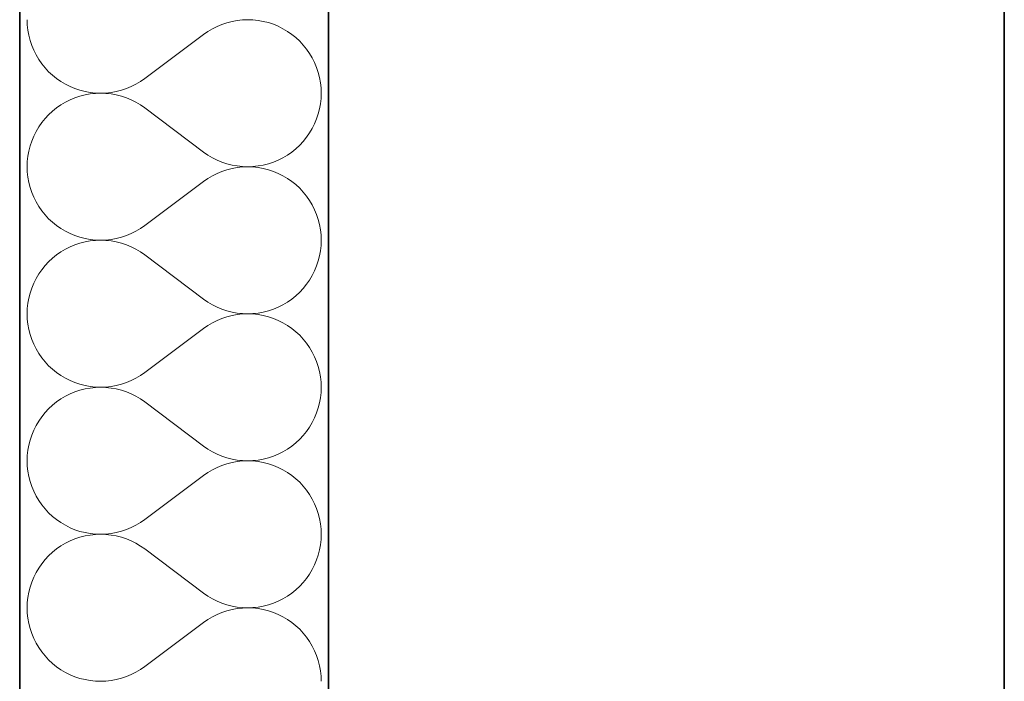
# Model space of a CAD drawing. Header units: millimetres. Extents: x -8078 to 241103, y -4319 to 602442.
# Tile 138 of 148: x 80170 to 80680, y 291610 to 291953. Entities that reach past the tile are written whole.
import ezdxf

# ---------------------------------------------------------------- set-up
doc = ezdxf.new("R2010")
doc.units = ezdxf.units.MM
doc.header["$MEASUREMENT"] = 0
for name, color, linetype in [('#podkład', 252, 'Continuous'), ('- A - ocieplenie', 7, 'Continuous'), ('Konstrukcja - Stropy', 7, 'Continuous')]:
    doc.layers.add(name, color=color, linetype=linetype)

# ---------------------------------------------------------------- blocks, each defined once
blk = doc.blocks.new('UHYGFFFF')
at = {"layer": '- A - ocieplenie', "color": 252, "linetype": 'Continuous', "lineweight": 35, "ltscale": 100}
for p, q in [((19777.48, 396062.63), (19777.47, 388486.86)), ((19937.47, 388486.86), (19937.48, 396062.63))]:
    blk.add_line(p, q, dxfattribs=at)
at = {"layer": '- A - ocieplenie', "color": 252, "linetype": 'Continuous', "lineweight": 13, "ltscale": 100}
for p, q in [((19781.29, 392471.18), (19781.38, 392468.46)), ((19884.81, 392469.63), (19882.23, 392468.77)), ((19887.45, 392470.31), (19884.81, 392469.63)), ((19890.12, 392470.79), (19887.45, 392470.31)), ((19892.83, 392471.08), (19890.12, 392470.79)), ((19895.55, 392471.18), (19892.83, 392471.08)), ((19898.27, 392471.09), (19895.55, 392471.18)), ((19900.97, 392470.8), (19898.27, 392471.09)), ((19903.65, 392470.32), (19900.97, 392470.8)), ((19906.29, 392469.65), (19903.65, 392470.32)), ((19908.87, 392468.79), (19906.29, 392469.65)), ((19781.38, 392468.46), (19781.67, 392465.76)), ((19781.67, 392465.76), (19782.16, 392463.08)), ((19874.95, 392465.12), (19872.71, 392463.56)), ((19877.29, 392466.51), (19874.95, 392465.12)), ((19879.72, 392467.73), (19877.29, 392466.51)), ((19882.23, 392468.77), (19879.72, 392467.73)), ((19911.38, 392467.75), (19908.87, 392468.79)), ((19913.81, 392466.53), (19911.38, 392467.75)), ((19916.15, 392465.14), (19913.81, 392466.53)), ((19918.39, 392463.59), (19916.15, 392465.14)), ((19782.16, 392463.08), (19782.83, 392460.45)), ((19782.83, 392460.45), (19783.69, 392457.86)), ((19872.71, 392463.56), (19842.24, 392440.71)), ((19920.51, 392461.89), (19918.39, 392463.59)), ((19922.5, 392460.03), (19920.51, 392461.89)), ((19924.36, 392458.04), (19922.5, 392460.03)), ((19783.69, 392457.86), (19784.73, 392455.35)), ((19784.73, 392455.35), (19785.95, 392452.92)), ((19926.06, 392455.92), (19924.36, 392458.04)), ((19927.61, 392453.69), (19926.06, 392455.92)), ((19785.95, 392452.92), (19787.34, 392450.58)), ((19787.34, 392450.58), (19788.89, 392448.35)), ((19929, 392451.35), (19927.61, 392453.69)), ((19930.22, 392448.92), (19929, 392451.35)), ((19931.26, 392446.41), (19930.22, 392448.92)), ((19788.89, 392448.35), (19790.6, 392446.23)), ((19790.6, 392446.23), (19792.45, 392444.24)), ((19792.45, 392444.24), (19794.44, 392442.38)), ((19932.12, 392443.82), (19931.26, 392446.41)), ((19932.8, 392441.19), (19932.12, 392443.82)), ((19794.44, 392442.38), (19796.56, 392440.68)), ((19796.56, 392440.68), (19798.8, 392439.13)), ((19798.8, 392439.13), (19801.14, 392437.74)), ((19837.67, 392437.76), (19840.01, 392439.15)), ((19840.01, 392439.15), (19842.24, 392440.71)), ((19933.28, 392438.51), (19932.8, 392441.19)), ((19933.57, 392435.81), (19933.28, 392438.51)), ((19801.14, 392437.74), (19803.57, 392436.52)), ((19803.57, 392436.52), (19806.09, 392435.48)), ((19806.09, 392435.48), (19808.67, 392434.62)), ((19808.67, 392434.62), (19811.3, 392433.95)), ((19811.3, 392433.95), (19813.98, 392433.47)), ((19813.98, 392433.47), (19816.69, 392433.18)), ((19822.12, 392433.19), (19824.83, 392433.48)), ((19824.83, 392433.48), (19827.51, 392433.96)), ((19827.51, 392433.96), (19830.14, 392434.64)), ((19830.14, 392434.64), (19832.72, 392435.5)), ((19832.72, 392435.5), (19835.23, 392436.54)), ((19835.23, 392436.54), (19837.67, 392437.76)), ((19933.67, 392433.09), (19933.57, 392435.81)), ((19801.14, 392428.44), (19798.8, 392427.05)), ((19803.57, 392429.65), (19801.14, 392428.44)), ((19806.09, 392430.69), (19803.57, 392429.65)), ((19808.67, 392431.55), (19806.09, 392430.69)), ((19811.3, 392432.22), (19808.67, 392431.55)), ((19813.98, 392432.7), (19811.3, 392432.22)), ((19816.69, 392432.99), (19813.98, 392432.7)), ((19816.69, 392433.18), (19819.41, 392433.09)), ((19819.41, 392433.09), (19816.69, 392432.99)), ((19819.41, 392433.09), (19822.12, 392433.19)), ((19822.12, 392432.99), (19819.41, 392433.09)), ((19824.83, 392432.7), (19822.12, 392432.99)), ((19827.51, 392432.21), (19824.83, 392432.7)), ((19830.14, 392431.54), (19827.51, 392432.21)), ((19832.72, 392430.68), (19830.14, 392431.54)), ((19835.23, 392429.63), (19832.72, 392430.68)), ((19837.67, 392428.41), (19835.23, 392429.63)), ((19840.01, 392427.02), (19837.67, 392428.41)), ((19933.28, 392427.66), (19933.57, 392430.37)), ((19933.57, 392430.37), (19933.67, 392433.09)), ((19794.44, 392423.79), (19792.45, 392421.94)), ((19796.56, 392425.5), (19794.44, 392423.79)), ((19798.8, 392427.05), (19796.56, 392425.5)), ((19842.24, 392425.47), (19840.01, 392427.02)), ((19872.71, 392402.61), (19842.24, 392425.47)), ((19932.12, 392422.35), (19932.8, 392424.99)), ((19932.8, 392424.99), (19933.28, 392427.66)), ((19790.6, 392419.95), (19788.89, 392417.83)), ((19792.45, 392421.94), (19790.6, 392419.95)), ((19930.22, 392417.26), (19931.26, 392419.77)), ((19931.26, 392419.77), (19932.12, 392422.35)), ((19785.95, 392413.26), (19784.73, 392410.82)), ((19787.34, 392415.6), (19785.95, 392413.26)), ((19788.89, 392417.83), (19787.34, 392415.6)), ((19927.61, 392412.48), (19929, 392414.82)), ((19929, 392414.82), (19930.22, 392417.26)), ((19783.69, 392408.31), (19782.83, 392405.73)), ((19784.73, 392410.82), (19783.69, 392408.31)), ((19922.5, 392406.14), (19924.36, 392408.13)), ((19924.36, 392408.13), (19926.06, 392410.25)), ((19926.06, 392410.25), (19927.61, 392412.48)), ((19782.16, 392403.09), (19781.67, 392400.42)), ((19782.83, 392405.73), (19782.16, 392403.09)), ((19918.39, 392402.58), (19920.51, 392404.29)), ((19920.51, 392404.29), (19922.5, 392406.14)), ((19781.38, 392397.71), (19781.29, 392394.99)), ((19781.67, 392400.42), (19781.38, 392397.71)), ((19872.71, 392402.61), (19874.95, 392401.06)), ((19874.95, 392401.06), (19877.29, 392399.67)), ((19877.29, 392399.67), (19879.72, 392398.45)), ((19879.72, 392398.45), (19882.23, 392397.4)), ((19908.87, 392397.39), (19911.38, 392398.43)), ((19911.38, 392398.43), (19913.81, 392399.64)), ((19913.81, 392399.64), (19916.15, 392401.03)), ((19916.15, 392401.03), (19918.39, 392402.58)), ((19781.29, 392394.99), (19781.38, 392392.27)), ((19882.23, 392392.58), (19879.72, 392391.54)), ((19882.23, 392397.4), (19884.81, 392396.54)), ((19884.81, 392393.44), (19882.23, 392392.58)), ((19884.81, 392396.54), (19887.45, 392395.87)), ((19887.45, 392394.12), (19884.81, 392393.44)), ((19887.45, 392395.87), (19890.12, 392395.38)), ((19890.12, 392394.6), (19887.45, 392394.12)), ((19890.12, 392395.38), (19892.83, 392395.09)), ((19892.83, 392394.89), (19890.12, 392394.6)), ((19892.83, 392395.09), (19895.55, 392394.99)), ((19895.55, 392394.99), (19892.83, 392394.89)), ((19895.55, 392394.99), (19898.27, 392395.09)), ((19898.27, 392394.9), (19895.55, 392394.99)), ((19898.27, 392395.09), (19900.97, 392395.38)), ((19900.97, 392394.61), (19898.27, 392394.9)), ((19900.97, 392395.38), (19903.65, 392395.86)), ((19903.65, 392394.13), (19900.97, 392394.61)), ((19903.65, 392395.86), (19906.29, 392396.53)), ((19906.29, 392393.45), (19903.65, 392394.13)), ((19906.29, 392396.53), (19908.87, 392397.39)), ((19908.87, 392392.6), (19906.29, 392393.45)), ((19911.38, 392391.56), (19908.87, 392392.6)), ((19781.38, 392392.27), (19781.67, 392389.57)), ((19781.67, 392389.57), (19782.16, 392386.89)), ((19874.95, 392388.93), (19872.71, 392387.37)), ((19877.29, 392390.32), (19874.95, 392388.93)), ((19879.72, 392391.54), (19877.29, 392390.32)), ((19913.81, 392390.34), (19911.38, 392391.56)), ((19916.15, 392388.95), (19913.81, 392390.34)), ((19918.39, 392387.4), (19916.15, 392388.95)), ((19782.16, 392386.89), (19782.83, 392384.26)), ((19782.83, 392384.26), (19783.69, 392381.67)), ((19872.71, 392387.37), (19842.24, 392364.52)), ((19920.51, 392385.7), (19918.39, 392387.4)), ((19922.5, 392383.84), (19920.51, 392385.7)), ((19924.36, 392381.85), (19922.5, 392383.84)), ((19783.69, 392381.67), (19784.73, 392379.16)), ((19784.73, 392379.16), (19785.95, 392376.73)), ((19926.06, 392379.73), (19924.36, 392381.85)), ((19927.61, 392377.5), (19926.06, 392379.73)), ((19929, 392375.16), (19927.61, 392377.5)), ((19785.95, 392376.73), (19787.34, 392374.39)), ((19787.34, 392374.39), (19788.89, 392372.15)), ((19930.22, 392372.73), (19929, 392375.16)), ((19931.26, 392370.22), (19930.22, 392372.73)), ((19788.89, 392372.15), (19790.6, 392370.04)), ((19790.6, 392370.04), (19792.45, 392368.05)), ((19792.45, 392368.05), (19794.44, 392366.19)), ((19932.12, 392367.63), (19931.26, 392370.22)), ((19932.8, 392365), (19932.12, 392367.63)), ((19794.44, 392366.19), (19796.56, 392364.49)), ((19796.56, 392364.49), (19798.8, 392362.94)), ((19798.8, 392362.94), (19801.14, 392361.55)), ((19837.67, 392361.57), (19840.01, 392362.96)), ((19840.01, 392362.96), (19842.24, 392364.52)), ((19933.28, 392362.32), (19932.8, 392365)), ((19933.57, 392359.62), (19933.28, 392362.32)), ((19801.14, 392361.55), (19803.57, 392360.33)), ((19803.57, 392360.33), (19806.09, 392359.29)), ((19806.09, 392359.29), (19808.67, 392358.43)), ((19808.67, 392358.43), (19811.3, 392357.76)), ((19811.3, 392357.76), (19813.98, 392357.28)), ((19813.98, 392357.28), (19816.69, 392356.99)), ((19816.69, 392356.99), (19819.41, 392356.9)), ((19819.41, 392356.9), (19816.69, 392356.8)), ((19819.41, 392356.9), (19822.12, 392357)), ((19822.12, 392356.8), (19819.41, 392356.9)), ((19822.12, 392357), (19824.83, 392357.29)), ((19824.83, 392357.29), (19827.51, 392357.77)), ((19827.51, 392357.77), (19830.14, 392358.45)), ((19830.14, 392358.45), (19832.72, 392359.31)), ((19832.72, 392359.31), (19835.23, 392360.35)), ((19835.23, 392360.35), (19837.67, 392361.57)), ((19933.67, 392356.9), (19933.57, 392359.62)), ((19933.57, 392354.18), (19933.67, 392356.9)), ((19801.14, 392352.25), (19798.8, 392350.86)), ((19803.57, 392353.46), (19801.14, 392352.25)), ((19806.09, 392354.5), (19803.57, 392353.46)), ((19808.67, 392355.36), (19806.09, 392354.5)), ((19811.3, 392356.03), (19808.67, 392355.36)), ((19813.98, 392356.51), (19811.3, 392356.03)), ((19816.69, 392356.8), (19813.98, 392356.51)), ((19824.83, 392356.51), (19822.12, 392356.8)), ((19827.51, 392356.02), (19824.83, 392356.51)), ((19830.14, 392355.35), (19827.51, 392356.02)), ((19832.72, 392354.48), (19830.14, 392355.35)), ((19835.23, 392353.44), (19832.72, 392354.48)), ((19837.67, 392352.22), (19835.23, 392353.44)), ((19840.01, 392350.83), (19837.67, 392352.22)), ((19933.28, 392351.47), (19933.57, 392354.18)), ((19794.44, 392347.6), (19792.45, 392345.75)), ((19796.56, 392349.31), (19794.44, 392347.6)), ((19798.8, 392350.86), (19796.56, 392349.31)), ((19842.24, 392349.28), (19840.01, 392350.83)), ((19872.71, 392326.42), (19842.24, 392349.28)), ((19932.12, 392346.16), (19932.8, 392348.8)), ((19932.8, 392348.8), (19933.28, 392351.47)), ((19788.89, 392341.64), (19787.34, 392339.41)), ((19790.6, 392343.76), (19788.89, 392341.64)), ((19792.45, 392345.75), (19790.6, 392343.76)), ((19930.22, 392341.07), (19931.26, 392343.58)), ((19931.26, 392343.58), (19932.12, 392346.16)), ((19785.95, 392337.07), (19784.73, 392334.63)), ((19787.34, 392339.41), (19785.95, 392337.07)), ((19927.61, 392336.29), (19929, 392338.63)), ((19929, 392338.63), (19930.22, 392341.07)), ((19783.69, 392332.12), (19782.83, 392329.54)), ((19784.73, 392334.63), (19783.69, 392332.12)), ((19922.5, 392329.95), (19924.36, 392331.94)), ((19924.36, 392331.94), (19926.06, 392334.06)), ((19926.06, 392334.06), (19927.61, 392336.29)), ((19782.16, 392326.9), (19781.67, 392324.23)), ((19782.83, 392329.54), (19782.16, 392326.9)), ((19872.71, 392326.42), (19874.95, 392324.87)), ((19916.15, 392324.84), (19918.39, 392326.39)), ((19918.39, 392326.39), (19920.51, 392328.1)), ((19920.51, 392328.1), (19922.5, 392329.95)), ((19781.38, 392321.52), (19781.29, 392318.8)), ((19781.67, 392324.23), (19781.38, 392321.52)), ((19874.95, 392324.87), (19877.29, 392323.48)), ((19877.29, 392323.48), (19879.72, 392322.26)), ((19879.72, 392322.26), (19882.23, 392321.21)), ((19882.23, 392321.21), (19884.81, 392320.35)), ((19906.29, 392320.34), (19908.87, 392321.2)), ((19908.87, 392321.2), (19911.38, 392322.24)), ((19911.38, 392322.24), (19913.81, 392323.45)), ((19913.81, 392323.45), (19916.15, 392324.84)), ((19781.29, 392318.8), (19781.38, 392316.08)), ((19781.38, 392316.08), (19781.67, 392313.38)), ((19882.23, 392316.39), (19879.72, 392315.35)), ((19884.81, 392317.25), (19882.23, 392316.39)), ((19884.81, 392320.35), (19887.45, 392319.68)), ((19887.45, 392317.93), (19884.81, 392317.25)), ((19887.45, 392319.68), (19890.12, 392319.19)), ((19890.12, 392318.41), (19887.45, 392317.93)), ((19890.12, 392319.19), (19892.83, 392318.9)), ((19892.83, 392318.7), (19890.12, 392318.41)), ((19892.83, 392318.9), (19895.55, 392318.8)), ((19895.55, 392318.8), (19892.83, 392318.7)), ((19895.55, 392318.8), (19898.27, 392318.9)), ((19898.27, 392318.71), (19895.55, 392318.8)), ((19898.27, 392318.9), (19900.97, 392319.19)), ((19900.97, 392318.42), (19898.27, 392318.71)), ((19900.97, 392319.19), (19903.65, 392319.67)), ((19903.65, 392317.94), (19900.97, 392318.42)), ((19903.65, 392319.67), (19906.29, 392320.34)), ((19906.29, 392317.26), (19903.65, 392317.94)), ((19908.87, 392316.41), (19906.29, 392317.26)), ((19911.38, 392315.37), (19908.87, 392316.41)), ((19781.67, 392313.38), (19782.16, 392310.7)), ((19872.71, 392311.18), (19842.24, 392288.33)), ((19874.95, 392312.74), (19872.71, 392311.18)), ((19877.29, 392314.13), (19874.95, 392312.74)), ((19879.72, 392315.35), (19877.29, 392314.13)), ((19913.81, 392314.15), (19911.38, 392315.37)), ((19916.15, 392312.76), (19913.81, 392314.15)), ((19918.39, 392311.21), (19916.15, 392312.76)), ((19920.51, 392309.51), (19918.39, 392311.21)), ((19782.16, 392310.7), (19782.83, 392308.06)), ((19782.83, 392308.06), (19783.69, 392305.48)), ((19922.5, 392307.65), (19920.51, 392309.51)), ((19924.36, 392305.66), (19922.5, 392307.65)), ((19783.69, 392305.48), (19784.73, 392302.97)), ((19784.73, 392302.97), (19785.95, 392300.54)), ((19926.06, 392303.54), (19924.36, 392305.66)), ((19927.61, 392301.31), (19926.06, 392303.54)), ((19929, 392298.97), (19927.61, 392301.31)), ((19785.95, 392300.54), (19787.34, 392298.2)), ((19787.34, 392298.2), (19788.89, 392295.96)), ((19788.89, 392295.96), (19790.6, 392293.85)), ((19930.22, 392296.54), (19929, 392298.97)), ((19931.26, 392294.02), (19930.22, 392296.54)), ((19790.6, 392293.85), (19792.45, 392291.86)), ((19792.45, 392291.86), (19794.44, 392290)), ((19932.12, 392291.44), (19931.26, 392294.02)), ((19932.8, 392288.81), (19932.12, 392291.44)), ((19794.44, 392290), (19796.56, 392288.3)), ((19796.56, 392288.3), (19798.8, 392286.75)), ((19798.8, 392286.75), (19801.14, 392285.36)), ((19837.67, 392285.38), (19840.01, 392286.77)), ((19840.01, 392286.77), (19842.24, 392288.33)), ((19933.28, 392286.13), (19932.8, 392288.81)), ((19933.57, 392283.43), (19933.28, 392286.13)), ((19801.14, 392285.36), (19803.57, 392284.14)), ((19803.57, 392284.14), (19806.09, 392283.1)), ((19806.09, 392283.1), (19808.67, 392282.24)), ((19808.67, 392282.24), (19811.3, 392281.57)), ((19811.3, 392281.57), (19813.98, 392281.09)), ((19813.98, 392281.09), (19816.69, 392280.8)), ((19816.69, 392280.61), (19813.98, 392280.32)), ((19816.69, 392280.8), (19819.41, 392280.71)), ((19819.41, 392280.71), (19816.69, 392280.61)), ((19819.41, 392280.71), (19822.12, 392280.81)), ((19822.12, 392280.61), (19819.41, 392280.71)), ((19822.12, 392280.81), (19824.83, 392281.1)), ((19824.83, 392280.31), (19822.12, 392280.61)), ((19824.83, 392281.1), (19827.51, 392281.58)), ((19827.51, 392281.58), (19830.14, 392282.26)), ((19830.14, 392282.26), (19832.72, 392283.12)), ((19832.72, 392283.12), (19835.23, 392284.16)), ((19835.23, 392284.16), (19837.67, 392285.38)), ((19933.67, 392280.71), (19933.57, 392283.43)), ((19933.57, 392277.99), (19933.67, 392280.71)), ((19801.14, 392276.05), (19798.8, 392274.67)), ((19803.57, 392277.27), (19801.14, 392276.05)), ((19806.09, 392278.31), (19803.57, 392277.27)), ((19808.67, 392279.17), (19806.09, 392278.31)), ((19811.3, 392279.84), (19808.67, 392279.17)), ((19813.98, 392280.32), (19811.3, 392279.84)), ((19827.51, 392279.83), (19824.83, 392280.31)), ((19830.14, 392279.16), (19827.51, 392279.83)), ((19832.72, 392278.29), (19830.14, 392279.16)), ((19835.23, 392277.25), (19832.72, 392278.29)), ((19837.67, 392276.03), (19835.23, 392277.25)), ((19840.01, 392274.64), (19837.67, 392276.03)), ((19932.8, 392272.61), (19933.28, 392275.28)), ((19933.28, 392275.28), (19933.57, 392277.99)), ((19794.44, 392271.41), (19792.45, 392269.56)), ((19796.56, 392273.12), (19794.44, 392271.41)), ((19798.8, 392274.67), (19796.56, 392273.12)), ((19842.24, 392273.09), (19840.01, 392274.64)), ((19872.71, 392250.23), (19842.24, 392273.09)), ((19932.12, 392269.97), (19932.8, 392272.61)), ((19788.89, 392265.45), (19787.34, 392263.21)), ((19790.6, 392267.57), (19788.89, 392265.45)), ((19792.45, 392269.56), (19790.6, 392267.57)), ((19930.22, 392264.88), (19931.26, 392267.39)), ((19931.26, 392267.39), (19932.12, 392269.97)), ((19785.95, 392260.88), (19784.73, 392258.44)), ((19787.34, 392263.21), (19785.95, 392260.88)), ((19926.06, 392257.87), (19927.61, 392260.1)), ((19927.61, 392260.1), (19929, 392262.44)), ((19929, 392262.44), (19930.22, 392264.88)), ((19783.69, 392255.93), (19782.83, 392253.35)), ((19784.73, 392258.44), (19783.69, 392255.93)), ((19922.5, 392253.76), (19924.36, 392255.75)), ((19924.36, 392255.75), (19926.06, 392257.87)), ((19782.16, 392250.71), (19781.67, 392248.03)), ((19782.83, 392253.35), (19782.16, 392250.71)), ((19872.71, 392250.23), (19874.95, 392248.68)), ((19916.15, 392248.65), (19918.39, 392250.2)), ((19918.39, 392250.2), (19920.51, 392251.91)), ((19920.51, 392251.91), (19922.5, 392253.76)), ((19781.38, 392245.33), (19781.29, 392242.61)), ((19781.67, 392248.03), (19781.38, 392245.33)), ((19874.95, 392248.68), (19877.29, 392247.29)), ((19877.29, 392247.29), (19879.72, 392246.07)), ((19879.72, 392246.07), (19882.23, 392245.02)), ((19882.23, 392245.02), (19884.81, 392244.16)), ((19906.29, 392244.15), (19908.87, 392245.01)), ((19908.87, 392245.01), (19911.38, 392246.05)), ((19911.38, 392246.05), (19913.81, 392247.26)), ((19913.81, 392247.26), (19916.15, 392248.65)), ((19781.29, 392242.61), (19781.38, 392239.89)), ((19781.38, 392239.89), (19781.67, 392237.19)), ((19882.23, 392240.2), (19879.72, 392239.16)), ((19884.81, 392241.06), (19882.23, 392240.2)), ((19884.81, 392244.16), (19887.45, 392243.49)), ((19887.45, 392241.73), (19884.81, 392241.06)), ((19887.45, 392243.49), (19890.12, 392243)), ((19890.12, 392242.22), (19887.45, 392241.73)), ((19890.12, 392243), (19892.83, 392242.71)), ((19892.83, 392242.51), (19890.12, 392242.22)), ((19892.83, 392242.71), (19895.55, 392242.61)), ((19895.55, 392242.61), (19892.83, 392242.51)), ((19895.55, 392242.61), (19898.27, 392242.71)), ((19898.27, 392242.52), (19895.55, 392242.61)), ((19898.27, 392242.71), (19900.97, 392243)), ((19900.97, 392242.23), (19898.27, 392242.52)), ((19900.97, 392243), (19903.65, 392243.48)), ((19903.65, 392241.75), (19900.97, 392242.23)), ((19903.65, 392243.48), (19906.29, 392244.15)), ((19906.29, 392241.07), (19903.65, 392241.75)), ((19908.87, 392240.22), (19906.29, 392241.07)), ((19911.38, 392239.18), (19908.87, 392240.22)), ((19781.67, 392237.19), (19782.16, 392234.51)), ((19782.16, 392234.51), (19782.83, 392231.87)), ((19872.71, 392234.99), (19842.24, 392212.14)), ((19874.95, 392236.55), (19872.71, 392234.99)), ((19877.29, 392237.94), (19874.95, 392236.55)), ((19879.72, 392239.16), (19877.29, 392237.94)), ((19913.81, 392237.96), (19911.38, 392239.18)), ((19916.15, 392236.57), (19913.81, 392237.96)), ((19918.39, 392235.02), (19916.15, 392236.57)), ((19920.51, 392233.32), (19918.39, 392235.02)), ((19782.83, 392231.87), (19783.69, 392229.29)), ((19922.5, 392231.46), (19920.51, 392233.32)), ((19924.36, 392229.47), (19922.5, 392231.46)), ((19926.06, 392227.35), (19924.36, 392229.47)), ((19783.69, 392229.29), (19784.73, 392226.78)), ((19784.73, 392226.78), (19785.95, 392224.35)), ((19785.95, 392224.35), (19787.34, 392222.01)), ((19927.61, 392225.12), (19926.06, 392227.35)), ((19929, 392222.78), (19927.61, 392225.12)), ((19787.34, 392222.01), (19788.89, 392219.77)), ((19788.89, 392219.77), (19790.6, 392217.66)), ((19930.22, 392220.35), (19929, 392222.78)), ((19931.26, 392217.83), (19930.22, 392220.35)), ((19790.6, 392217.66), (19792.45, 392215.67)), ((19792.45, 392215.67), (19794.44, 392213.81)), ((19932.12, 392215.25), (19931.26, 392217.83)), ((19932.8, 392212.62), (19932.12, 392215.25)), ((19794.44, 392213.81), (19796.56, 392212.11)), ((19796.56, 392212.11), (19798.8, 392210.56)), ((19798.8, 392210.56), (19801.14, 392209.17)), ((19801.14, 392209.17), (19803.57, 392207.95)), ((19835.23, 392207.97), (19837.67, 392209.19)), ((19837.67, 392209.19), (19840.01, 392210.58)), ((19840.01, 392210.58), (19842.24, 392212.14)), ((19933.28, 392209.94), (19932.8, 392212.62)), ((19933.57, 392207.23), (19933.28, 392209.94)), ((19803.57, 392207.95), (19806.09, 392206.91)), ((19806.09, 392206.91), (19808.67, 392206.05)), ((19808.67, 392206.05), (19811.3, 392205.38)), ((19811.3, 392205.38), (19813.98, 392204.9)), ((19813.98, 392204.13), (19811.3, 392203.65)), ((19813.98, 392204.9), (19816.69, 392204.61)), ((19816.69, 392204.42), (19813.98, 392204.13)), ((19816.69, 392204.61), (19819.41, 392204.52)), ((19819.41, 392204.52), (19816.69, 392204.42)), ((19819.41, 392204.52), (19822.12, 392204.61)), ((19822.12, 392204.42), (19819.41, 392204.52)), ((19822.12, 392204.61), (19824.83, 392204.91)), ((19824.83, 392204.12), (19822.12, 392204.42)), ((19824.83, 392204.91), (19827.51, 392205.39)), ((19827.51, 392203.64), (19824.83, 392204.12)), ((19827.51, 392205.39), (19830.14, 392206.07)), ((19830.14, 392206.07), (19832.72, 392206.93)), ((19832.72, 392206.93), (19835.23, 392207.97)), ((19933.67, 392204.52), (19933.57, 392207.23)), ((19933.57, 392201.8), (19933.67, 392204.52)), ((19801.14, 392199.86), (19798.8, 392198.48)), ((19803.57, 392201.08), (19801.14, 392199.86)), ((19806.09, 392202.12), (19803.57, 392201.08)), ((19808.67, 392202.98), (19806.09, 392202.12)), ((19811.3, 392203.65), (19808.67, 392202.98)), ((19830.14, 392202.96), (19827.51, 392203.64)), ((19832.72, 392202.1), (19830.14, 392202.96)), ((19835.23, 392201.06), (19832.72, 392202.1)), ((19837.67, 392199.84), (19835.23, 392201.06)), ((19840.01, 392198.45), (19837.67, 392199.84)), ((19932.8, 392196.41), (19933.28, 392199.09)), ((19933.28, 392199.09), (19933.57, 392201.8)), ((19794.44, 392195.22), (19792.45, 392193.37)), ((19796.56, 392196.93), (19794.44, 392195.22)), ((19798.8, 392198.48), (19796.56, 392196.93)), ((19842.24, 392196.9), (19840.01, 392198.45)), ((19872.71, 392174.04), (19842.24, 392196.9)), ((19931.26, 392191.2), (19932.12, 392193.78)), ((19932.12, 392193.78), (19932.8, 392196.41)), ((19788.89, 392189.26), (19787.34, 392187.02)), ((19790.6, 392191.38), (19788.89, 392189.26)), ((19792.45, 392193.37), (19790.6, 392191.38)), ((19929, 392186.25), (19930.22, 392188.68)), ((19930.22, 392188.68), (19931.26, 392191.2)), ((19785.95, 392184.68), (19784.73, 392182.25)), ((19787.34, 392187.02), (19785.95, 392184.68)), ((19926.06, 392181.68), (19927.61, 392183.91)), ((19927.61, 392183.91), (19929, 392186.25)), ((19783.69, 392179.74), (19782.83, 392177.16)), ((19784.73, 392182.25), (19783.69, 392179.74)), ((19922.5, 392177.57), (19924.36, 392179.56)), ((19924.36, 392179.56), (19926.06, 392181.68)), ((19782.16, 392174.52), (19781.67, 392171.84)), ((19782.83, 392177.16), (19782.16, 392174.52)), ((19872.71, 392174.04), (19874.95, 392172.49)), ((19916.15, 392172.46), (19918.39, 392174.01)), ((19918.39, 392174.01), (19920.51, 392175.72)), ((19920.51, 392175.72), (19922.5, 392177.57)), ((19781.38, 392169.14), (19781.29, 392166.42)), ((19781.67, 392171.84), (19781.38, 392169.14)), ((19874.95, 392172.49), (19877.29, 392171.1)), ((19877.29, 392171.1), (19879.72, 392169.88)), ((19879.72, 392169.88), (19882.23, 392168.83)), ((19882.23, 392168.83), (19884.81, 392167.97)), ((19906.29, 392167.96), (19908.87, 392168.82)), ((19908.87, 392168.82), (19911.38, 392169.86)), ((19911.38, 392169.86), (19913.81, 392171.07)), ((19913.81, 392171.07), (19916.15, 392172.46)), ((19781.29, 392166.42), (19781.38, 392163.7)), ((19781.38, 392163.7), (19781.67, 392161)), ((19882.23, 392164.01), (19879.72, 392162.97)), ((19884.81, 392164.87), (19882.23, 392164.01)), ((19884.81, 392167.97), (19887.45, 392167.3)), ((19887.45, 392165.54), (19884.81, 392164.87)), ((19887.45, 392167.3), (19890.12, 392166.81)), ((19890.12, 392166.03), (19887.45, 392165.54)), ((19890.12, 392166.81), (19892.83, 392166.52)), ((19892.83, 392166.32), (19890.12, 392166.03)), ((19892.83, 392166.52), (19895.55, 392166.42)), ((19895.55, 392166.42), (19892.83, 392166.32)), ((19895.55, 392166.42), (19898.27, 392166.52)), ((19898.27, 392166.33), (19895.55, 392166.42)), ((19898.27, 392166.52), (19900.97, 392166.81)), ((19900.97, 392166.04), (19898.27, 392166.33)), ((19900.97, 392166.81), (19903.65, 392167.29)), ((19903.65, 392165.55), (19900.97, 392166.04)), ((19903.65, 392167.29), (19906.29, 392167.96)), ((19906.29, 392164.88), (19903.65, 392165.55)), ((19908.87, 392164.03), (19906.29, 392164.88)), ((19911.38, 392162.99), (19908.87, 392164.03)), ((19781.67, 392161), (19782.16, 392158.32)), ((19782.16, 392158.32), (19782.83, 392155.68)), ((19872.71, 392158.8), (19842.24, 392135.94)), ((19874.95, 392160.36), (19872.71, 392158.8)), ((19877.29, 392161.75), (19874.95, 392160.36)), ((19879.72, 392162.97), (19877.29, 392161.75)), ((19913.81, 392161.77), (19911.38, 392162.99)), ((19916.15, 392160.38), (19913.81, 392161.77)), ((19918.39, 392158.83), (19916.15, 392160.38)), ((19920.51, 392157.12), (19918.39, 392158.83)), ((19782.83, 392155.68), (19783.69, 392153.1)), ((19783.69, 392153.1), (19784.73, 392150.59)), ((19922.5, 392155.27), (19920.51, 392157.12)), ((19924.36, 392153.28), (19922.5, 392155.27)), ((19926.06, 392151.16), (19924.36, 392153.28)), ((19784.73, 392150.59), (19785.95, 392148.16)), ((19785.95, 392148.16), (19787.34, 392145.82)), ((19927.61, 392148.93), (19926.06, 392151.16)), ((19929, 392146.59), (19927.61, 392148.93)), ((19787.34, 392145.82), (19788.89, 392143.58)), ((19788.89, 392143.58), (19790.6, 392141.47)), ((19930.22, 392144.16), (19929, 392146.59)), ((19931.26, 392141.64), (19930.22, 392144.16)), ((19790.6, 392141.47), (19792.45, 392139.47)), ((19792.45, 392139.47), (19794.44, 392137.62)), ((19794.44, 392137.62), (19796.56, 392135.92)), ((19932.12, 392139.06), (19931.26, 392141.64)), ((19932.8, 392136.43), (19932.12, 392139.06)), ((19796.56, 392135.92), (19798.8, 392134.36)), ((19798.8, 392134.36), (19801.14, 392132.98)), ((19801.14, 392132.98), (19803.57, 392131.76)), ((19835.23, 392131.78), (19837.67, 392133)), ((19837.67, 392133), (19840.01, 392134.39)), ((19840.01, 392134.39), (19842.24, 392135.94)), ((19933.28, 392133.75), (19932.8, 392136.43)), ((19933.57, 392131.04), (19933.28, 392133.75)), ((19803.57, 392131.76), (19806.09, 392130.72)), ((19806.09, 392130.72), (19808.67, 392129.86)), ((19808.67, 392129.86), (19811.3, 392129.19)), ((19811.3, 392129.19), (19813.98, 392128.71)), ((19813.98, 392128.71), (19816.69, 392128.42)), ((19816.69, 392128.42), (19819.41, 392128.33)), ((19819.41, 392128.33), (19822.12, 392128.42)), ((19822.12, 392128.42), (19824.83, 392128.72)), ((19824.83, 392128.72), (19827.51, 392129.2)), ((19827.51, 392129.2), (19830.14, 392129.88)), ((19830.14, 392129.88), (19832.72, 392130.74)), ((19832.72, 392130.74), (19835.23, 392131.78)), ((19933.67, 392128.33), (19933.57, 392131.04))]:
    blk.add_line(p, q, dxfattribs=at)
at = {"color": 252, "linetype": 'Continuous', "lineweight": 35, "ltscale": 100}
for p, q in [((19937.47, 392989.67), (19937.47, 392109.67)), ((20287.47, 392109.67), (20287.47, 392989.67))]:
    blk.add_line(p, q, dxfattribs=at)
at = {"layer": 'Konstrukcja - Stropy', "color": 252, "linetype": 'Continuous', "lineweight": 13, "ltscale": 100}
blk.add_line((19937.48, 388030.59), (19937.48, 395682.67), dxfattribs=at)
blk.add_line((19937.48, 388030.59), (19937.48, 395682.67), dxfattribs=at)

msp = doc.modelspace()

# ---------------------------------------------------------------- block references
at = {"layer": '#podkład'}
msp.add_blockref('UHYGFFFF', (60392.7, -100518.68), dxfattribs=at)

doc.saveas('drawing.dxf')
